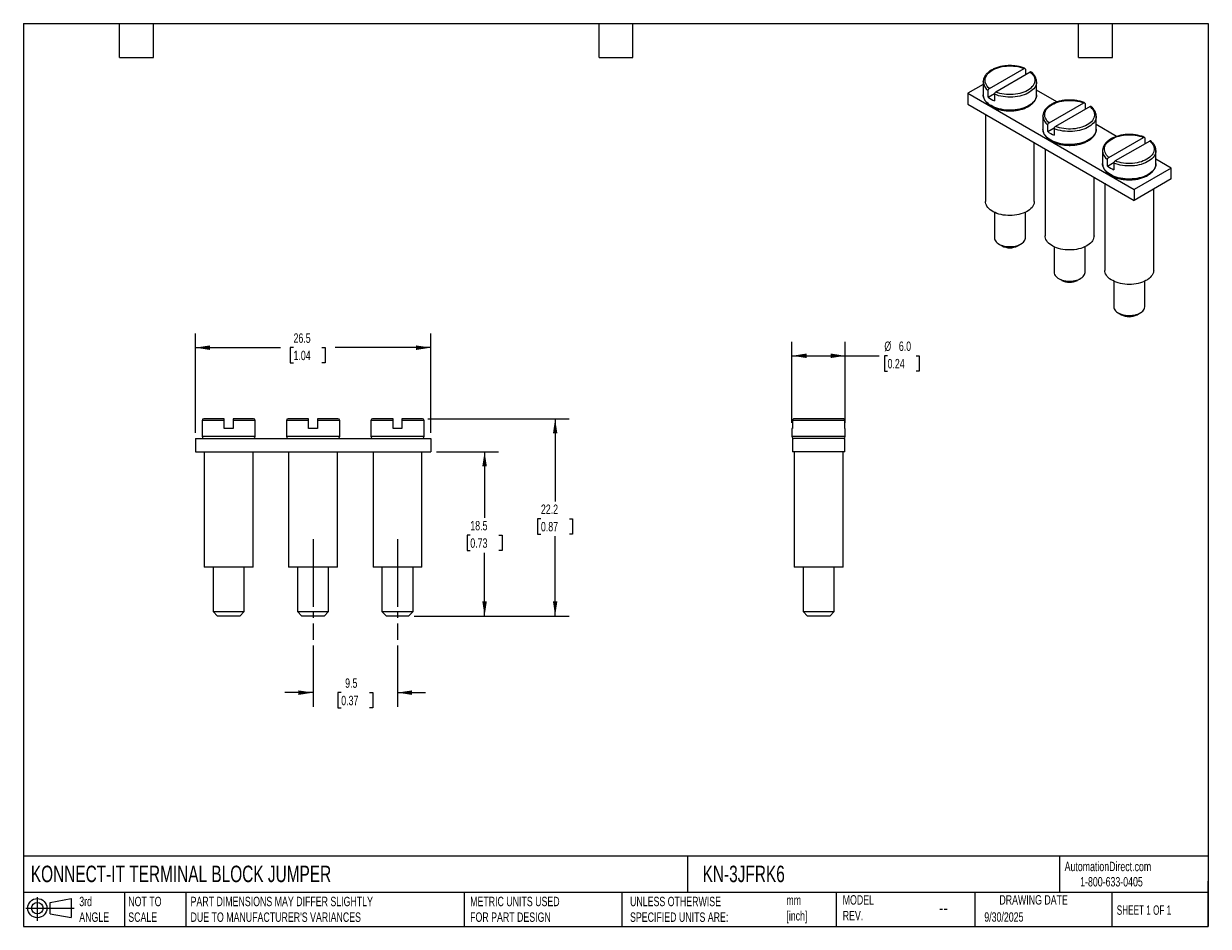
# Model space of a CAD drawing. Header units: millimetres. Extents: x 3 to 137, y 3 to 105.
import ezdxf

# ---------------------------------------------------------------- set-up
doc = ezdxf.new("R2010")
doc.units = ezdxf.units.MM
doc.header["$LTSCALE"] = 0.5
doc.linetypes.add('SLD-Center', pattern=[19.05, 15.24, -1.27, 1.27, -1.27])
doc.linetypes.add('SLD-Solid', pattern=[0])
doc.layers.add('CENTER', color=40, linetype='SLD-Center')
doc.layers.add('SLD-DEFPOINTS', color=7, linetype='Continuous')
doc.layers.add('DIMENSIONS', color=140, linetype='SLD-Solid', lineweight=25)
doc.layers.add('TEXT', color=140, linetype='SLD-Solid', lineweight=25)
doc.styles.add('SLDTEXTSTYLE0', font='TXT', dxfattribs={"width": 0.7})
doc.styles.add('SLDTEXTSTYLE1', font='TXT', dxfattribs={"width": 0.65})
doc.dimstyles.new('SLDDIMSTYLE0', dxfattribs={"dimtxt": 1.079004, "dimasz": 1.651, "dimexe": 0, "dimexo": 0.0625, "dimgap": 0.269751, "dimtad": 0, "dimtih": 1, "dimtoh": 1, "dimdec": 1, "dimrnd": 1e-09, "dimzin": 12, "dimdsep": 46, "dimtxsty": 'SLDTEXTSTYLE0', "dimsah": 1, "dimcen": 0.09, "dimadec": 0, "dimazin": 3, "dimtfac": 1, "dimtdec": 1, "dimtofl": 0, "dimtmove": 0, "dimatfit": 3, "dimfxl": 0, "dimfrac": 2, "dimtolj": 1, "dimtzin": 12, "dimarcsym": 0})
doc.dimstyles.new('SLDDIMSTYLE1', dxfattribs={"dimtxt": 1.079004, "dimasz": 1.651, "dimexe": 0, "dimexo": 0.0625, "dimgap": 0.269751, "dimtad": 0, "dimtih": 1, "dimtoh": 1, "dimdec": 1, "dimrnd": 1e-09, "dimzin": 12, "dimdsep": 46, "dimtxsty": 'SLDTEXTSTYLE0', "dimsah": 1, "dimcen": 0.09, "dimadec": 0, "dimazin": 3, "dimtfac": 1, "dimtdec": 1, "dimtmove": 0, "dimatfit": 0, "dimfxl": 0, "dimfrac": 2, "dimtolj": 1, "dimtzin": 12, "dimarcsym": 0})
doc.dimstyles.new('SLDDIMSTYLE2', dxfattribs={"dimtxt": 1.079004, "dimasz": 1.651, "dimexe": 0, "dimexo": 0.0625, "dimgap": 0.269751, "dimtad": 0, "dimtih": 1, "dimtoh": 1, "dimdec": 1, "dimrnd": 1e-09, "dimzin": 4, "dimdsep": 46, "dimtxsty": 'SLDTEXTSTYLE0', "dimsah": 1, "dimcen": 0.09, "dimadec": 0, "dimazin": 1, "dimtfac": 1, "dimtdec": 1, "dimtofl": 0, "dimtmove": 0, "dimatfit": 3, "dimfxl": 0, "dimfrac": 2, "dimtolj": 1, "dimtzin": 12, "dimarcsym": 0})

# ---------------------------------------------------------------- blocks, each defined once
blk = doc.blocks.new('Block11')
at = {"color": 7, "linetype": 'SLD-Solid', "lineweight": 18}
for p, q in [((0, 1.44), (5.44, 1.44)), ((1.29, 2.66), (1.29, 0)), ((2.74, 2.08), (5.09, 2.52)), ((2.74, 0.8), (2.74, 2.08)), ((5.09, 2.52), (5.09, 0.37)), ((2.74, 0.8), (5.09, 0.37))]:
    blk.add_line(p, q, dxfattribs=at)
for radius in [1.08, 0.643]:
    blk.add_circle((1.29, 1.44), radius, dxfattribs=at)
blk = doc.blocks.new('Block12')
at = {"layer": 'SLD-DEFPOINTS'}
blk.add_blockref('Block11', (0, 0), dxfattribs=at)
blk = doc.blocks.new('_D')
at = {"layer": 'DIMENSIONS'}
for p, q in [((49.63, 56.6), (56.64, 56.6)), ((55.06, 56.6), (55.06, 49.15)), ((53.45, 47.19), (53.09, 47.19)), ((53.09, 47.19), (53.09, 45.48)), ((56.66, 47.19), (57.02, 47.19)), ((57.02, 47.19), (57.02, 45.48)), ((53.09, 45.48), (53.45, 45.48)), ((57.02, 45.48), (56.66, 45.48)), ((55.06, 38.1), (55.06, 45.23)), ((47.13, 38.1), (56.64, 38.1))]:
    blk.add_line(p, q, dxfattribs=at)
for points in [[(55.06, 56.6), (54.8, 54.95), (55.31, 54.95)], [(55.06, 38.1), (55.31, 39.75), (54.8, 39.75)]]:
    blk.add_solid(points, dxfattribs=at)
at = {"layer": 'DIMENSIONS', "char_height": 1.058, "attachment_point": 1, "style": 'SLDTEXTSTYLE0'}
for s, insert in [('18.5', (53.45, 48.8)), ('0.73', (53.45, 46.84))]:
    blk.add_mtext(s, dxfattribs=dict(at, insert=insert))
blk = doc.blocks.new('_D_1')
at = {"layer": 'DIMENSIONS'}
for p, q in [((48.68, 60.3), (64.59, 60.3)), ((63, 60.3), (63, 51)), ((61.4, 49.04), (61.03, 49.04)), ((61.03, 49.04), (61.03, 47.33)), ((64.6, 49.04), (64.97, 49.04)), ((64.97, 49.04), (64.97, 47.33)), ((61.03, 47.33), (61.4, 47.33)), ((63, 38.1), (63, 47.09)), ((64.97, 47.33), (64.6, 47.33)), ((47.13, 38.1), (64.59, 38.1))]:
    blk.add_line(p, q, dxfattribs=at)
for points in [[(63, 60.3), (62.75, 58.65), (63.25, 58.65)], [(63, 38.1), (63.25, 39.75), (62.75, 39.75)]]:
    blk.add_solid(points, dxfattribs=at)
at = {"layer": 'DIMENSIONS', "char_height": 1.058, "attachment_point": 1, "style": 'SLDTEXTSTYLE0'}
for s, insert in [('22.2', (61.4, 50.65)), ('0.87', (61.4, 48.69))]:
    blk.add_mtext(s, dxfattribs=dict(at, insert=insert))
blk = doc.blocks.new('_D_2')
at = {"layer": 'DIMENSIONS'}
for p, q in [((22.5, 58.73), (22.5, 69.9)), ((49, 58.73), (49, 69.9)), ((22.5, 68.31), (32.09, 68.31)), ((33.55, 68.31), (33.19, 68.31)), ((33.19, 68.31), (33.19, 66.59)), ((36.75, 68.31), (37.12, 68.31)), ((37.12, 68.31), (37.12, 66.59)), ((49, 68.31), (38.22, 68.31)), ((33.19, 66.59), (33.55, 66.59)), ((37.12, 66.59), (36.75, 66.59))]:
    blk.add_line(p, q, dxfattribs=at)
for points in [[(22.5, 68.31), (24.15, 68.05), (24.15, 68.56)], [(49, 68.31), (47.35, 68.56), (47.35, 68.05)]]:
    blk.add_solid(points, dxfattribs=at)
at = {"layer": 'DIMENSIONS', "char_height": 1.058, "attachment_point": 1, "style": 'SLDTEXTSTYLE0'}
for s, insert in [('26.5', (33.55, 69.91)), ('1.04', (33.55, 67.96))]:
    blk.add_mtext(s, dxfattribs=dict(at, insert=insert))
blk = doc.blocks.new('_D_3')
at = {"layer": 'DIMENSIONS'}
for p, q in [((35.75, 34.79), (35.75, 27.89)), ((45.25, 34.79), (45.25, 27.89)), ((35.75, 29.48), (32.57, 29.48)), ((38.92, 29.48), (38.55, 29.48)), ((38.55, 29.48), (38.55, 27.76)), ((42.12, 29.48), (42.48, 29.48)), ((42.48, 29.48), (42.48, 27.76)), ((45.25, 29.48), (48.42, 29.48)), ((38.55, 27.76), (38.92, 27.76)), ((42.48, 27.76), (42.12, 27.76))]:
    blk.add_line(p, q, dxfattribs=at)
for points in [[(35.75, 29.48), (34.1, 29.73), (34.1, 29.22)], [(45.25, 29.48), (46.9, 29.22), (46.9, 29.73)]]:
    blk.add_solid(points, dxfattribs=at)
at = {"layer": 'DIMENSIONS', "char_height": 1.058, "attachment_point": 1, "style": 'SLDTEXTSTYLE0'}
for s, insert in [('9.5', (39.36, 31.08)), ('0.37', (38.92, 29.12))]:
    blk.add_mtext(s, dxfattribs=dict(at, insert=insert))
blk = doc.blocks.new('_D_4')
at = {"layer": 'DIMENSIONS'}
for p, q in [((89.66, 59.83), (89.66, 68.98)), ((95.66, 59.83), (95.66, 68.98)), ((89.66, 67.39), (95.66, 67.39)), ((95.66, 67.39), (99.46, 67.39)), ((100.42, 67.39), (100.06, 67.39)), ((100.06, 67.39), (100.06, 65.68)), ((103.63, 67.39), (103.99, 67.39)), ((103.99, 67.39), (103.99, 65.68)), ((100.06, 65.68), (100.42, 65.68)), ((103.99, 65.68), (103.63, 65.68))]:
    blk.add_line(p, q, dxfattribs=at)
for points in [[(89.66, 67.39), (91.31, 67.14), (91.31, 67.65)], [(95.66, 67.39), (94.01, 67.65), (94.01, 67.14)]]:
    blk.add_solid(points, dxfattribs=at)
at = {"layer": 'DIMENSIONS', "char_height": 1.058, "attachment_point": 1, "style": 'SLDTEXTSTYLE0'}
for s, insert in [('%%c', (100.06, 69)), ('6.0', (101.69, 69)), ('0.24', (100.42, 67.04))]:
    blk.add_mtext(s, dxfattribs=dict(at, insert=insert))

msp = doc.modelspace()

# ---------------------------------------------------------------- linework, layer by layer
for p, q in [((111.89, 97.49), (115.79, 99.74)), ((116.49, 99.33), (112.6, 97.08)), ((115.93, 99.66), (115.93, 99)), ((111.19, 97.94), (109.45, 96.94)), ((111.19, 98.24), (111.19, 98.27)), ((111.19, 98.24), (111.19, 96.77)), ((117.19, 96.77), (117.19, 98.24)), ((117.19, 98.24), (117.19, 98.22)), ((109.45, 96.94), (128.19, 86.12)), ((109.45, 96.94), (109.45, 95.71)), ((111.75, 96.51), (111.75, 97.24)), ((111.75, 96.51), (112.47, 96.92)), ((112.45, 96.83), (112.45, 96.1)), ((119.48, 95.97), (117.19, 97.29)), ((109.45, 95.71), (128.19, 84.89)), ((118.61, 93.61), (122.5, 95.86)), ((123.21, 95.45), (119.32, 93.2)), ((122.65, 95.78), (122.65, 95.12)), ((111.44, 94.56), (111.44, 84.77)), ((117.91, 94.37), (117.91, 94.39)), ((117.91, 94.37), (117.91, 92.9)), ((118.46, 92.63), (118.46, 93.36)), ((123.91, 92.9), (123.91, 94.37)), ((123.91, 94.37), (123.91, 94.34)), ((126.2, 92.09), (123.91, 93.41)), ((118.46, 92.63), (119.19, 93.05)), ((119.17, 92.95), (119.17, 92.22)), ((116.94, 84.77), (116.94, 91.39)), ((118.16, 90.69), (118.16, 80.89)), ((125.33, 89.73), (129.22, 91.98)), ((129.93, 91.57), (126.03, 89.32)), ((129.37, 91.9), (129.37, 91.25)), ((124.63, 90.49), (124.63, 90.51)), ((124.63, 90.49), (124.63, 89.02)), ((125.18, 88.75), (125.18, 89.48)), ((130.63, 89.02), (130.63, 90.49)), ((130.63, 90.49), (130.63, 90.46)), ((132.36, 88.53), (130.63, 89.53)), ((125.18, 88.75), (125.91, 89.17)), ((125.89, 89.08), (125.89, 88.34)), ((132.36, 88.53), (128.19, 86.12)), ((132.36, 87.3), (132.36, 88.53)), ((123.66, 80.89), (123.66, 87.51)), ((124.88, 86.81), (124.88, 77.01)), ((132.36, 87.3), (128.19, 84.89)), ((128.19, 86.12), (128.19, 84.89)), ((130.38, 77.01), (130.38, 86.16)), ((112.44, 83.55), (112.44, 80.69)), ((115.94, 80.69), (115.94, 83.55)), ((112.95, 79.97), (113.31, 79.77)), ((115.08, 79.77), (115.43, 79.97)), ((119.16, 79.67), (119.16, 76.81)), ((122.66, 76.81), (122.66, 79.67)), ((119.67, 76.1), (120.03, 75.89)), ((121.79, 75.89), (122.15, 76.1)), ((125.88, 75.79), (125.88, 72.93)), ((129.38, 72.93), (129.38, 75.79)), ((126.39, 72.22), (126.74, 72.01)), ((128.51, 72.01), (128.86, 72.22)), ((23.25, 60.1), (23.25, 58.3)), ((25.75, 60.1), (23.25, 60.1)), ((25.75, 60.3), (23.45, 60.3)), ((25.75, 59.2), (25.75, 60.1)), ((29.05, 60.3), (26.75, 60.3)), ((26.75, 60.1), (26.75, 59.2)), ((29.25, 60.1), (26.75, 60.1)), ((29.25, 58.3), (29.25, 60.1)), ((32.75, 60.1), (32.75, 58.3)), ((35.25, 60.1), (32.75, 60.1)), ((35.25, 60.3), (32.95, 60.3)), ((35.25, 59.2), (35.25, 60.1)), ((38.55, 60.3), (36.25, 60.3)), ((36.25, 60.1), (36.25, 59.2)), ((38.75, 60.1), (36.25, 60.1)), ((38.75, 58.3), (38.75, 60.1)), ((42.25, 60.1), (42.25, 58.3)), ((44.75, 60.1), (42.25, 60.1)), ((44.75, 60.3), (42.45, 60.3)), ((44.75, 59.2), (44.75, 60.1)), ((48.05, 60.3), (45.75, 60.3)), ((45.75, 60.1), (45.75, 59.2)), ((48.25, 60.1), (45.75, 60.1)), ((48.25, 58.3), (48.25, 60.1)), ((89.7, 60.1), (89.7, 59.2)), ((95.62, 60.1), (89.7, 60.1)), ((95.41, 60.3), (89.9, 60.3)), ((95.62, 59.2), (95.62, 60.1)), ((26.75, 59.2), (25.75, 59.2)), ((36.25, 59.2), (35.25, 59.2)), ((45.75, 59.2), (44.75, 59.2)), ((89.66, 59.2), (89.66, 58.3)), ((89.7, 59.2), (89.66, 59.2)), ((95.66, 59.2), (95.62, 59.2)), ((95.66, 58.3), (95.66, 59.2)), ((22.5, 58.1), (22.5, 56.6)), ((22.5, 58.1), (49, 58.1)), ((29.25, 58.3), (23.25, 58.3)), ((38.75, 58.3), (32.75, 58.3)), ((48.25, 58.3), (42.25, 58.3)), ((49, 58.1), (49, 56.6)), ((95.66, 58.3), (89.66, 58.3)), ((89.71, 58.1), (89.71, 56.6)), ((95.61, 58.1), (89.71, 58.1)), ((95.61, 56.6), (95.61, 58.1)), ((22.5, 56.6), (49, 56.6)), ((23.5, 56.6), (23.5, 43.6)), ((29, 43.6), (29, 56.6)), ((33, 56.6), (33, 43.6)), ((38.5, 43.6), (38.5, 56.6)), ((42.5, 56.6), (42.5, 43.6)), ((48, 43.6), (48, 56.6)), ((95.61, 56.6), (89.71, 56.6)), ((89.91, 56.6), (89.91, 43.6)), ((95.41, 43.6), (95.41, 56.6)), ((23.56, 43.6), (23.5, 43.6)), ((29, 43.6), (23.56, 43.6)), ((24.5, 43.6), (24.5, 38.6)), ((28, 38.6), (28, 43.6)), ((33.06, 43.6), (33, 43.6)), ((38.5, 43.6), (33.06, 43.6)), ((34, 43.6), (34, 38.6)), ((37.5, 38.6), (37.5, 43.6)), ((42.56, 43.6), (42.5, 43.6)), ((48, 43.6), (42.56, 43.6)), ((43.5, 43.6), (43.5, 38.6)), ((47, 38.6), (47, 43.6)), ((95.41, 43.6), (89.91, 43.6)), ((90.91, 43.6), (90.91, 38.6)), ((94.41, 38.6), (94.41, 43.6)), ((24.5, 38.6), (25, 38.1)), ((24.5, 38.6), (28, 38.6)), ((27.5, 38.1), (25, 38.1)), ((27.5, 38.1), (28, 38.6)), ((34, 38.6), (34.5, 38.1)), ((34, 38.6), (37.5, 38.6)), ((37, 38.1), (34.5, 38.1)), ((37, 38.1), (37.5, 38.6)), ((43.5, 38.6), (44, 38.1)), ((43.5, 38.6), (47, 38.6)), ((46.5, 38.1), (44, 38.1)), ((46.5, 38.1), (47, 38.6)), ((90.91, 38.6), (91.41, 38.1)), ((90.91, 38.6), (94.41, 38.6)), ((93.91, 38.1), (91.41, 38.1)), ((93.91, 38.1), (94.41, 38.6))]:
    msp.add_line(p, q)
at = {"flags": 128}
for points in [[(111.89, 97.49), (111.75, 97.61), (111.64, 97.75), (111.54, 97.89), (111.47, 98.03), (111.42, 98.18), (111.4, 98.33), (111.39, 98.48), (111.42, 98.63), (111.47, 98.77), (111.54, 98.92), (111.63, 99.06), (111.74, 99.19), (111.88, 99.32), (112.04, 99.44), (112.21, 99.55), (112.4, 99.65), (112.61, 99.74), (112.83, 99.82), (113.06, 99.89), (113.31, 99.94), (113.56, 99.98), (113.81, 100.01), (114.07, 100.02), (114.33, 100.02), (114.59, 100.01), (114.84, 99.98), (115.09, 99.94), (115.33, 99.88), (115.57, 99.82), (115.79, 99.74)], [(116.49, 99.33), (116.63, 99.2), (116.75, 99.07), (116.84, 98.93), (116.92, 98.78), (116.96, 98.64), (116.99, 98.49), (116.99, 98.34), (116.97, 98.19), (116.92, 98.04), (116.85, 97.9), (116.76, 97.76), (116.64, 97.62), (116.5, 97.49), (116.35, 97.37), (116.17, 97.26), (115.98, 97.16), (115.77, 97.07), (115.55, 96.99), (115.32, 96.93), (115.08, 96.87), (114.83, 96.83), (114.57, 96.81), (114.31, 96.79), (114.05, 96.79), (113.8, 96.81), (113.54, 96.83), (113.29, 96.88), (113.05, 96.93), (112.82, 97), (112.6, 97.08)], [(117.19, 98.22), (117.19, 98.22), (117.18, 98.06), (117.13, 97.9), (117.07, 97.75), (116.98, 97.6), (116.87, 97.46), (116.74, 97.32), (116.58, 97.2), (116.41, 97.08), (116.22, 96.96), (116.01, 96.86), (115.78, 96.78), (115.55, 96.7), (115.3, 96.63), (115.04, 96.58), (114.78, 96.55), (114.51, 96.52), (114.24, 96.51), (113.97, 96.52), (113.7, 96.54), (113.43, 96.57), (113.17, 96.61), (112.92, 96.67), (112.68, 96.75), (112.45, 96.83)], [(117.19, 96.77), (117.19, 96.73), (117.17, 96.58), (117.13, 96.43), (117.07, 96.28), (116.98, 96.13), (116.87, 95.99), (116.73, 95.85), (116.58, 95.72), (116.41, 95.61), (116.22, 95.5), (116.01, 95.4), (115.79, 95.31), (115.55, 95.23), (115.31, 95.17), (115.05, 95.12), (114.79, 95.08), (114.53, 95.05), (114.26, 95.04), (113.99, 95.05), (113.72, 95.06), (113.46, 95.09), (113.2, 95.14), (112.95, 95.2), (112.71, 95.27), (112.48, 95.35), (112.27, 95.44), (112.07, 95.55), (111.89, 95.66), (111.73, 95.79), (111.58, 95.92), (111.46, 96.06), (111.36, 96.2), (111.28, 96.35), (111.23, 96.5), (111.2, 96.66), (111.19, 96.77)], [(118.61, 93.61), (118.47, 93.74), (118.35, 93.87), (118.26, 94.01), (118.19, 94.15), (118.14, 94.3), (118.11, 94.45), (118.11, 94.6), (118.14, 94.75), (118.18, 94.9), (118.25, 95.04), (118.35, 95.18), (118.46, 95.31), (118.6, 95.44), (118.75, 95.56), (118.93, 95.67), (119.12, 95.77), (119.33, 95.86), (119.55, 95.94), (119.78, 96.01), (120.02, 96.06), (120.27, 96.1), (120.53, 96.13), (120.79, 96.14), (121.05, 96.14), (121.31, 96.13), (121.56, 96.1), (121.81, 96.06), (122.05, 96), (122.28, 95.94), (122.5, 95.86)], [(123.21, 95.45), (123.35, 95.32), (123.47, 95.19), (123.56, 95.05), (123.63, 94.91), (123.68, 94.76), (123.71, 94.61), (123.71, 94.46), (123.68, 94.31), (123.64, 94.16), (123.57, 94.02), (123.47, 93.88), (123.36, 93.74), (123.22, 93.62), (123.06, 93.5), (122.89, 93.39), (122.7, 93.28), (122.49, 93.19), (122.27, 93.12), (122.04, 93.05), (121.79, 93), (121.55, 92.95), (121.29, 92.93), (121.03, 92.91), (120.77, 92.91), (120.51, 92.93), (120.26, 92.96), (120.01, 93), (119.77, 93.05), (119.54, 93.12), (119.32, 93.2)], [(123.91, 94.34), (123.91, 94.34), (123.89, 94.18), (123.85, 94.03), (123.79, 93.87), (123.7, 93.73), (123.59, 93.58), (123.45, 93.45), (123.3, 93.32), (123.12, 93.2), (122.93, 93.09), (122.72, 92.99), (122.5, 92.9), (122.26, 92.82), (122.02, 92.76), (121.76, 92.7), (121.5, 92.67), (121.23, 92.64), (120.96, 92.63), (120.69, 92.64), (120.42, 92.66), (120.15, 92.69), (119.89, 92.74), (119.64, 92.8), (119.4, 92.87), (119.17, 92.95)], [(123.91, 92.9), (123.91, 92.86), (123.89, 92.7), (123.85, 92.55), (123.78, 92.4), (123.69, 92.25), (123.58, 92.11), (123.45, 91.97), (123.3, 91.85), (123.12, 91.73), (122.93, 91.62), (122.73, 91.52), (122.51, 91.43), (122.27, 91.35), (122.03, 91.29), (121.77, 91.24), (121.51, 91.2), (121.25, 91.17), (120.98, 91.16), (120.71, 91.17), (120.44, 91.19), (120.18, 91.22), (119.92, 91.26), (119.67, 91.32), (119.43, 91.39), (119.2, 91.47), (118.99, 91.57), (118.79, 91.67), (118.61, 91.79), (118.44, 91.91), (118.3, 92.04), (118.18, 92.18), (118.08, 92.32), (118, 92.47), (117.95, 92.62), (117.92, 92.78), (117.91, 92.9)], [(125.33, 89.73), (125.19, 89.86), (125.07, 89.99), (124.98, 90.13), (124.9, 90.27), (124.86, 90.42), (124.83, 90.57), (124.83, 90.72), (124.85, 90.87), (124.9, 91.02), (124.97, 91.16), (125.06, 91.3), (125.18, 91.44), (125.32, 91.56), (125.47, 91.68), (125.65, 91.79), (125.84, 91.89), (126.05, 91.99), (126.27, 92.06), (126.5, 92.13), (126.74, 92.18), (126.99, 92.23), (127.25, 92.25), (127.51, 92.27), (127.77, 92.27), (128.02, 92.25), (128.28, 92.22), (128.53, 92.18), (128.77, 92.13), (129, 92.06), (129.22, 91.98)], [(129.93, 91.57), (130.07, 91.44), (130.18, 91.31), (130.28, 91.17), (130.35, 91.03), (130.4, 90.88), (130.42, 90.73), (130.42, 90.58), (130.4, 90.43), (130.35, 90.28), (130.28, 90.14), (130.19, 90), (130.07, 89.87), (129.94, 89.74), (129.78, 89.62), (129.61, 89.51), (129.42, 89.41), (129.21, 89.32), (128.99, 89.24), (128.75, 89.17), (128.51, 89.12), (128.26, 89.08), (128.01, 89.05), (127.75, 89.04), (127.49, 89.04), (127.23, 89.05), (126.98, 89.08), (126.73, 89.12), (126.48, 89.18), (126.25, 89.24), (126.03, 89.32)], [(130.63, 90.46), (130.63, 90.46), (130.61, 90.3), (130.57, 90.15), (130.5, 90), (130.42, 89.85), (130.3, 89.71), (130.17, 89.57), (130.02, 89.44), (129.84, 89.32), (129.65, 89.21), (129.44, 89.11), (129.22, 89.02), (128.98, 88.94), (128.73, 88.88), (128.48, 88.83), (128.21, 88.79), (127.95, 88.77), (127.67, 88.76), (127.4, 88.76), (127.13, 88.78), (126.87, 88.81), (126.61, 88.86), (126.36, 88.92), (126.12, 88.99), (125.89, 89.08)], [(130.63, 89.02), (130.63, 88.98), (130.61, 88.82), (130.57, 88.67), (130.5, 88.52), (130.41, 88.37), (130.3, 88.23), (130.17, 88.1), (130.01, 87.97), (129.84, 87.85), (129.65, 87.74), (129.44, 87.64), (129.22, 87.55), (128.99, 87.47), (128.74, 87.41), (128.49, 87.36), (128.23, 87.32), (127.96, 87.3), (127.69, 87.29), (127.43, 87.29), (127.16, 87.31), (126.89, 87.34), (126.64, 87.38), (126.39, 87.44), (126.15, 87.51), (125.92, 87.59), (125.7, 87.69), (125.51, 87.79), (125.32, 87.91), (125.16, 88.03), (125.02, 88.16), (124.9, 88.3), (124.8, 88.45), (124.72, 88.59), (124.66, 88.75), (124.63, 88.9), (124.63, 89.02)], [(116.94, 84.77), (116.94, 84.66), (116.91, 84.52), (116.85, 84.37), (116.78, 84.23), (116.68, 84.09), (116.56, 83.96), (116.41, 83.84), (116.25, 83.72), (116.07, 83.61), (115.88, 83.52), (115.67, 83.43), (115.44, 83.36), (115.21, 83.3), (114.96, 83.25), (114.71, 83.21), (114.46, 83.19), (114.2, 83.18), (113.94, 83.19), (113.69, 83.21), (113.44, 83.24), (113.19, 83.29), (112.96, 83.35), (112.73, 83.42), (112.52, 83.51), (112.32, 83.61), (112.14, 83.71), (111.98, 83.83), (111.84, 83.95), (111.71, 84.08), (111.61, 84.22), (111.54, 84.36), (111.48, 84.51), (111.45, 84.65), (111.44, 84.77)], [(112.44, 80.69), (112.44, 80.67), (112.46, 80.55), (112.5, 80.44), (112.56, 80.32), (112.65, 80.21), (112.76, 80.11), (112.88, 80.02), (113.03, 79.93), (113.19, 79.86), (113.37, 79.8), (113.56, 79.75), (113.76, 79.71), (113.96, 79.69), (114.17, 79.68), (114.37, 79.68), (114.58, 79.7), (114.78, 79.74), (114.97, 79.78), (115.15, 79.84), (115.31, 79.91), (115.47, 80), (115.6, 80.09), (115.71, 80.19), (115.8, 80.29), (115.87, 80.41), (115.92, 80.52), (115.94, 80.64), (115.94, 80.69)], [(123.66, 80.89), (123.65, 80.79), (123.62, 80.64), (123.57, 80.49), (123.49, 80.35), (123.4, 80.21), (123.27, 80.08), (123.13, 79.96), (122.97, 79.84), (122.79, 79.73), (122.6, 79.64), (122.38, 79.55), (122.16, 79.48), (121.93, 79.42), (121.68, 79.37), (121.43, 79.33), (121.18, 79.31), (120.92, 79.31), (120.66, 79.31), (120.41, 79.33), (120.15, 79.37), (119.91, 79.41), (119.68, 79.47), (119.45, 79.55), (119.24, 79.63), (119.04, 79.73), (118.86, 79.83), (118.7, 79.95), (118.55, 80.07), (118.43, 80.2), (118.33, 80.34), (118.25, 80.48), (118.2, 80.63), (118.17, 80.78), (118.16, 80.89)], [(119.16, 76.81), (119.16, 76.79), (119.18, 76.68), (119.21, 76.56), (119.28, 76.44), (119.36, 76.34), (119.47, 76.23), (119.6, 76.14), (119.75, 76.05), (119.91, 75.98), (120.09, 75.92), (120.28, 75.87), (120.47, 75.83), (120.68, 75.81), (120.88, 75.8), (121.09, 75.81), (121.3, 75.82), (121.49, 75.86), (121.69, 75.9), (121.87, 75.96), (122.03, 76.03), (122.18, 76.12), (122.32, 76.21), (122.43, 76.31), (122.52, 76.42), (122.59, 76.53), (122.64, 76.65), (122.66, 76.77), (122.66, 76.81)], [(130.38, 77.01), (130.37, 76.91), (130.34, 76.76), (130.29, 76.61), (130.21, 76.47), (130.11, 76.34), (129.99, 76.2), (129.85, 76.08), (129.69, 75.96), (129.51, 75.86), (129.31, 75.76), (129.1, 75.67), (128.88, 75.6), (128.64, 75.54), (128.4, 75.49), (128.15, 75.46), (127.89, 75.43), (127.64, 75.43), (127.38, 75.43), (127.12, 75.45), (126.87, 75.49), (126.63, 75.54), (126.39, 75.6), (126.17, 75.67), (125.96, 75.75), (125.76, 75.85), (125.58, 75.96), (125.42, 76.07), (125.27, 76.2), (125.15, 76.33), (125.05, 76.46), (124.97, 76.6), (124.92, 76.75), (124.88, 76.9), (124.88, 77.01)], [(125.88, 72.93), (125.88, 72.92), (125.89, 72.8), (125.93, 72.68), (126, 72.57), (126.08, 72.46), (126.19, 72.36), (126.32, 72.26), (126.47, 72.18), (126.63, 72.1), (126.81, 72.04), (126.99, 71.99), (127.19, 71.95), (127.39, 71.93), (127.6, 71.92), (127.81, 71.93), (128.01, 71.95), (128.21, 71.98), (128.4, 72.03), (128.58, 72.09), (128.75, 72.16), (128.9, 72.24), (129.03, 72.33), (129.15, 72.43), (129.24, 72.54), (129.31, 72.65), (129.35, 72.77), (129.38, 72.89), (129.38, 72.93)]]:
    msp.add_lwpolyline(points, dxfattribs=at)
for centre, radius, start, end in [((112.49, 98.31), 1.3, 182.7254, 235.1533), ((113.49, 98.72), 2.82, 231.675, 248.3303), ((119.21, 94.43), 1.3, 182.7254, 235.1533), ((120.21, 94.84), 2.82, 231.675, 248.3303), ((125.92, 90.55), 1.3, 182.7254, 235.1533), ((126.93, 90.96), 2.82, 231.675, 248.3303), ((114.19, 81.47), 1.92, 242.5338, 297.4662), ((120.91, 77.59), 1.92, 242.5338, 297.4662), ((127.63, 73.71), 1.92, 242.5338, 297.4662), ((23.45, 60.1), 0.2, 90, 180), ((29.05, 60.1), 0.2, 0, 90), ((32.95, 60.1), 0.2, 90, 180), ((38.55, 60.1), 0.2, 0, 90), ((42.45, 60.1), 0.2, 90, 180), ((48.05, 60.1), 0.2, 0, 90), ((23.45, 58.3), 0.2, 180, 270), ((29.05, 58.3), 0.2, 270, 0), ((32.95, 58.3), 0.2, 180, 270), ((38.55, 58.3), 0.2, 270, 0), ((42.45, 58.3), 0.2, 180, 270), ((48.05, 58.3), 0.2, 270, 0), ((89.86, 58.3), 0.2, 180, 270), ((95.46, 58.3), 0.2, 270, 0)]:
    msp.add_arc(centre, radius, start, end)
for points, knots in [([(115.88, 99.75), (115.86, 99.76), (115.77, 99.8), (115.6, 99.85), (115.37, 99.92), (115.13, 99.97), (114.88, 100.01), (114.63, 100.04), (114.38, 100.06), (114.13, 100.06), (113.87, 100.05), (113.62, 100.03), (113.37, 99.99), (113.13, 99.95), (112.89, 99.89), (112.67, 99.82), (112.45, 99.73), (112.25, 99.64), (112.06, 99.53), (111.89, 99.42), (111.73, 99.29), (111.59, 99.16), (111.47, 99.02), (111.37, 98.87), (111.29, 98.72), (111.23, 98.56), (111.2, 98.41), (111.2, 98.32), (111.19, 98.27)], [0, 0, 0, 0, 0.0116176, 0.0516753, 0.0916861, 0.1316499, 0.1715729, 0.211464, 0.2513339, 0.2911936, 0.3310549, 0.3709266, 0.4108199, 0.4507467, 0.4907188, 0.5307472, 0.5708411, 0.611006, 0.6512406, 0.691532, 0.7318418, 0.7720925, 0.8121816, 0.8519785, 0.8913505, 0.930206, 0.9685385, 1, 1, 1, 1]), ([(115.79, 99.74), (115.82, 99.76), (115.86, 99.76), (115.91, 99.73), (115.93, 99.7), (115.93, 99.66)], [0, 0, 0, 0, 0.5, 0.5, 1, 1, 1, 1]), ([(116.6, 99.33), (116.59, 99.34), (116.57, 99.35), (116.53, 99.35), (116.51, 99.33), (116.49, 99.33)], [0, 0, 0, 0, 0.350301, 0.731193, 1, 1, 1, 1]), ([(117.19, 98.24), (117.19, 98.29), (117.19, 98.4), (117.15, 98.55), (117.1, 98.7), (117.03, 98.85), (116.93, 99), (116.82, 99.13), (116.71, 99.25), (116.63, 99.31), (116.6, 99.33)], [0, 0, 0, 0, 0.128736, 0.259085, 0.389949, 0.522, 0.655638, 0.790944, 0.927715, 1, 1, 1, 1]), ([(111.75, 97.24), (111.75, 97.28), (111.76, 97.34), (111.82, 97.43), (111.85, 97.46), (111.89, 97.49)], [0, 0, 0, 0, 0.5, 0.5, 1, 1, 1, 1]), ([(111.19, 96.77), (111.19, 96.76), (111.19, 96.69), (111.21, 96.58), (111.24, 96.42), (111.3, 96.27), (111.38, 96.13), (111.48, 95.98), (111.6, 95.85), (111.74, 95.72), (111.9, 95.59), (112.07, 95.48), (112.26, 95.38), (112.46, 95.28), (112.68, 95.2), (112.91, 95.13), (113.14, 95.07), (113.38, 95.02), (113.63, 94.99), (113.88, 94.96), (114.14, 94.96), (114.39, 94.96), (114.65, 94.98), (114.9, 95), (115.14, 95.05), (115.38, 95.1), (115.61, 95.17), (115.83, 95.24), (116.04, 95.33), (116.24, 95.43), (116.42, 95.54), (116.58, 95.66), (116.73, 95.79), (116.86, 95.93), (116.97, 96.08), (117.06, 96.23), (117.13, 96.38), (117.17, 96.54), (117.19, 96.67), (117.19, 96.76), (117.19, 96.79)], [0, 0, 0, 0, 0.006178, 0.03204, 0.057901, 0.083905, 0.110172, 0.136765, 0.163682, 0.190872, 0.218258, 0.24576, 0.273316, 0.300874, 0.328411, 0.355916, 0.383388, 0.410829, 0.438246, 0.465644, 0.493032, 0.520417, 0.547807, 0.575207, 0.602627, 0.630074, 0.657556, 0.68508, 0.712652, 0.740273, 0.767938, 0.795633, 0.823314, 0.85092, 0.878369, 0.905568, 0.932436, 0.958938, 0.985108, 1, 1, 1, 1]), ([(112.6, 97.08), (112.56, 97.06), (112.52, 97.02), (112.47, 96.93), (112.45, 96.88), (112.45, 96.83)], [0, 0, 0, 0, 0.5, 0.5, 1, 1, 1, 1]), ([(122.6, 95.87), (122.58, 95.88), (122.49, 95.92), (122.32, 95.98), (122.09, 96.04), (121.85, 96.09), (121.6, 96.14), (121.35, 96.16), (121.1, 96.18), (120.84, 96.18), (120.59, 96.17), (120.34, 96.15), (120.09, 96.12), (119.85, 96.07), (119.61, 96.01), (119.39, 95.94), (119.17, 95.85), (118.97, 95.76), (118.78, 95.65), (118.6, 95.54), (118.45, 95.41), (118.31, 95.28), (118.19, 95.14), (118.09, 94.99), (118.01, 94.84), (117.95, 94.69), (117.92, 94.54), (117.91, 94.44), (117.91, 94.4)], [0, 0, 0, 0, 0.0116176, 0.0516753, 0.0916861, 0.1316499, 0.1715729, 0.211464, 0.2513339, 0.2911936, 0.3310549, 0.3709266, 0.4108199, 0.4507467, 0.4907188, 0.5307472, 0.5708411, 0.611006, 0.6512406, 0.691532, 0.7318418, 0.7720925, 0.8121816, 0.8519785, 0.8913505, 0.930206, 0.9685385, 1, 1, 1, 1]), ([(122.5, 95.86), (122.54, 95.88), (122.58, 95.88), (122.63, 95.85), (122.65, 95.82), (122.65, 95.78)], [0, 0, 0, 0, 0.5, 0.5, 1, 1, 1, 1]), ([(123.32, 95.45), (123.31, 95.46), (123.29, 95.47), (123.25, 95.47), (123.22, 95.45), (123.21, 95.45)], [0, 0, 0, 0, 0.350301, 0.731193, 1, 1, 1, 1]), ([(123.91, 94.36), (123.91, 94.42), (123.9, 94.52), (123.87, 94.67), (123.82, 94.83), (123.74, 94.97), (123.65, 95.12), (123.54, 95.26), (123.43, 95.37), (123.35, 95.43), (123.32, 95.45)], [0, 0, 0, 0, 0.128736, 0.259085, 0.389949, 0.522, 0.655638, 0.790944, 0.927715, 1, 1, 1, 1]), ([(118.46, 93.36), (118.46, 93.41), (118.48, 93.46), (118.53, 93.55), (118.57, 93.59), (118.61, 93.61)], [0, 0, 0, 0, 0.5, 0.5, 1, 1, 1, 1]), ([(117.91, 92.89), (117.91, 92.88), (117.91, 92.82), (117.92, 92.7), (117.96, 92.55), (118.02, 92.39), (118.1, 92.25), (118.2, 92.11), (118.32, 91.97), (118.46, 91.84), (118.61, 91.72), (118.79, 91.6), (118.98, 91.5), (119.18, 91.4), (119.4, 91.32), (119.62, 91.25), (119.86, 91.19), (120.1, 91.14), (120.35, 91.11), (120.6, 91.09), (120.86, 91.08), (121.11, 91.08), (121.36, 91.1), (121.61, 91.13), (121.86, 91.17), (122.1, 91.22), (122.33, 91.29), (122.55, 91.37), (122.76, 91.46), (122.95, 91.56), (123.13, 91.67), (123.3, 91.79), (123.45, 91.92), (123.58, 92.05), (123.69, 92.2), (123.78, 92.35), (123.84, 92.5), (123.89, 92.66), (123.91, 92.79), (123.91, 92.88), (123.91, 92.91)], [0, 0, 0, 0, 0.006178, 0.03204, 0.057901, 0.083905, 0.110172, 0.136765, 0.163682, 0.190872, 0.218258, 0.24576, 0.273316, 0.300874, 0.328411, 0.355916, 0.383388, 0.410829, 0.438246, 0.465644, 0.493032, 0.520417, 0.547807, 0.575207, 0.602627, 0.630074, 0.657556, 0.68508, 0.712652, 0.740273, 0.767938, 0.795633, 0.823314, 0.85092, 0.878369, 0.905568, 0.932436, 0.958938, 0.985108, 1, 1, 1, 1]), ([(119.32, 93.2), (119.28, 93.18), (119.24, 93.14), (119.19, 93.05), (119.17, 93), (119.17, 92.95)], [0, 0, 0, 0, 0.5, 0.5, 1, 1, 1, 1]), ([(129.32, 91.99), (129.29, 92), (129.2, 92.04), (129.03, 92.1), (128.8, 92.16), (128.56, 92.22), (128.32, 92.26), (128.07, 92.29), (127.82, 92.3), (127.56, 92.31), (127.31, 92.3), (127.05, 92.27), (126.81, 92.24), (126.56, 92.19), (126.33, 92.13), (126.1, 92.06), (125.89, 91.98), (125.69, 91.88), (125.5, 91.78), (125.32, 91.66), (125.16, 91.54), (125.02, 91.4), (124.9, 91.26), (124.8, 91.12), (124.72, 90.96), (124.67, 90.81), (124.64, 90.66), (124.63, 90.56), (124.63, 90.52)], [0, 0, 0, 0, 0.011618, 0.051675, 0.091686, 0.13165, 0.171573, 0.211464, 0.251334, 0.291194, 0.331055, 0.370927, 0.41082, 0.450747, 0.490719, 0.530747, 0.570841, 0.611006, 0.651241, 0.691532, 0.731842, 0.772093, 0.812182, 0.851978, 0.89135, 0.930206, 0.968539, 1, 1, 1, 1]), ([(129.22, 91.98), (129.26, 92), (129.3, 92.01), (129.35, 91.98), (129.37, 91.94), (129.37, 91.9)], [0, 0, 0, 0, 0.5, 0.5, 1, 1, 1, 1]), ([(130.04, 91.58), (130.03, 91.58), (130.01, 91.59), (129.97, 91.59), (129.94, 91.58), (129.93, 91.57)], [0, 0, 0, 0, 0.350301, 0.731193, 1, 1, 1, 1]), ([(130.63, 90.49), (130.63, 90.54), (130.62, 90.64), (130.59, 90.8), (130.54, 90.95), (130.46, 91.1), (130.37, 91.24), (130.25, 91.38), (130.14, 91.49), (130.07, 91.55), (130.04, 91.58)], [0, 0, 0, 0, 0.128736, 0.259085, 0.389949, 0.522, 0.655638, 0.790944, 0.927715, 1, 1, 1, 1]), ([(125.18, 89.48), (125.18, 89.53), (125.2, 89.58), (125.25, 89.67), (125.29, 89.71), (125.33, 89.73)], [0, 0, 0, 0, 0.5, 0.5, 1, 1, 1, 1]), ([(124.63, 89.02), (124.63, 89), (124.63, 88.94), (124.64, 88.82), (124.68, 88.67), (124.74, 88.52), (124.82, 88.37), (124.92, 88.23), (125.04, 88.09), (125.17, 87.96), (125.33, 87.84), (125.51, 87.72), (125.69, 87.62), (125.9, 87.53), (126.11, 87.44), (126.34, 87.37), (126.58, 87.31), (126.82, 87.27), (127.07, 87.23), (127.32, 87.21), (127.57, 87.2), (127.83, 87.2), (128.08, 87.22), (128.33, 87.25), (128.58, 87.29), (128.81, 87.34), (129.04, 87.41), (129.27, 87.49), (129.47, 87.58), (129.67, 87.68), (129.85, 87.79), (130.02, 87.91), (130.17, 88.04), (130.3, 88.18), (130.41, 88.32), (130.5, 88.47), (130.56, 88.62), (130.61, 88.78), (130.63, 88.92), (130.63, 89), (130.62, 89.03)], [0, 0, 0, 0, 0.006178, 0.03204, 0.057901, 0.083905, 0.110172, 0.136765, 0.163682, 0.190872, 0.218258, 0.24576, 0.273316, 0.300874, 0.328411, 0.355916, 0.383388, 0.410829, 0.438246, 0.465644, 0.493032, 0.520417, 0.547807, 0.575207, 0.602627, 0.630074, 0.657556, 0.68508, 0.712652, 0.740273, 0.767938, 0.795633, 0.823314, 0.85092, 0.878369, 0.905568, 0.932436, 0.958938, 0.985108, 1, 1, 1, 1]), ([(126.03, 89.32), (126, 89.3), (125.96, 89.26), (125.9, 89.17), (125.89, 89.12), (125.89, 89.08)], [0, 0, 0, 0, 0.5, 0.5, 1, 1, 1, 1]), ([(25.75, 60.1), (25.75, 60.15), (25.75, 60.2), (25.75, 60.28), (25.75, 60.3), (25.75, 60.3)], [0, 0, 0, 0, 0.5, 0.5, 1, 1, 1, 1]), ([(26.75, 60.3), (26.75, 60.3), (26.75, 60.28), (26.75, 60.2), (26.75, 60.15), (26.75, 60.1)], [0, 0, 0, 0, 0.5, 0.5, 1, 1, 1, 1]), ([(35.25, 60.1), (35.25, 60.15), (35.25, 60.2), (35.25, 60.28), (35.25, 60.3), (35.25, 60.3)], [0, 0, 0, 0, 0.5, 0.5, 1, 1, 1, 1]), ([(36.25, 60.3), (36.25, 60.3), (36.25, 60.28), (36.25, 60.2), (36.25, 60.15), (36.25, 60.1)], [0, 0, 0, 0, 0.5, 0.5, 1, 1, 1, 1]), ([(44.75, 60.1), (44.75, 60.15), (44.75, 60.2), (44.75, 60.28), (44.75, 60.3), (44.75, 60.3)], [0, 0, 0, 0, 0.5, 0.5, 1, 1, 1, 1]), ([(45.75, 60.3), (45.75, 60.3), (45.75, 60.28), (45.75, 60.2), (45.75, 60.15), (45.75, 60.1)], [0, 0, 0, 0, 0.5, 0.5, 1, 1, 1, 1]), ([(89.9, 60.3), (89.85, 60.3), (89.8, 60.28), (89.72, 60.2), (89.7, 60.15), (89.7, 60.1)], [0, 0, 0, 0, 0.5, 0.5, 1, 1, 1, 1]), ([(95.62, 60.1), (95.62, 60.15), (95.59, 60.2), (95.52, 60.28), (95.47, 60.3), (95.41, 60.3)], [0, 0, 0, 0, 0.5, 0.5, 1, 1, 1, 1])]:
    msp.add_open_spline(points, degree=3, knots=knots)
at = {"layer": 'CENTER'}
for p, q in [((35.75, 46.77), (35.75, 35.42)), ((45.25, 46.77), (45.25, 35.42))]:
    msp.add_line(p, q, dxfattribs=at)
at = {"layer": 'TEXT'}
for p, q in [((3.17, 104.78), (136.52, 104.78)), ((3.17, 104.78), (3.17, 3.17)), ((13.97, 100.97), (13.97, 104.78)), ((17.78, 100.97), (17.78, 104.78)), ((67.94, 100.97), (67.94, 104.78)), ((71.75, 100.97), (71.75, 104.78)), ((121.92, 100.97), (121.92, 104.78)), ((125.73, 100.97), (125.73, 104.78)), ((136.52, 104.78), (136.52, 3.17)), ((13.97, 100.97), (17.78, 100.97)), ((67.94, 100.97), (71.75, 100.97)), ((121.92, 100.97), (125.73, 100.97)), ((136.52, 11.06), (3.17, 11.06)), ((77.88, 11.06), (77.88, 6.98)), ((119.79, 11.06), (119.79, 6.98)), ((136.52, 3.17), (136.52, 8.26)), ((136.52, 6.98), (3.17, 6.98)), ((14.52, 6.98), (14.52, 3.17)), ((21.42, 6.98), (21.42, 3.17)), ((52.74, 6.98), (52.74, 3.17)), ((70.5, 6.98), (70.5, 3.17)), ((94.65, 6.98), (94.65, 3.17)), ((110.23, 6.98), (110.23, 3.17)), ((125.67, 6.98), (125.67, 3.17)), ((3.17, 3.17), (136.52, 3.17))]:
    msp.add_line(p, q, dxfattribs=at)

# ---------------------------------------------------------------- block references
at = {"layer": 'SLD-DEFPOINTS'}
msp.add_blockref('Block12', (3.42, 3.78), dxfattribs=at)

# ---------------------------------------------------------------- texts
at = {"layer": 'TEXT'}
for s, insert, char_height, attachment_point, style in [('KONNECT-IT TERMINAL BLOCK JUMPER', (3.98, 10), 1.8521, 1, 'SLDTEXTSTYLE0'), ('KN-3JFRK6', (79.6, 10), 1.852, 1, 'SLDTEXTSTYLE0'), ('AutomationDirect.com', (120.35, 10.44), 1.0583, 1, 'SLDTEXTSTYLE0'), ('1-800-633-0405', (122.1, 8.72), 1.0583, 1, 'SLDTEXTSTYLE0'), ('MODEL ^JREV.', (95.37, 6.68), 1.0583, 1, 'SLDTEXTSTYLE0'), ('DRAWING DATE', (116.86, 6.68), 1.0583, 2, 'SLDTEXTSTYLE0'), ('3rd^JANGLE', (9.43, 6.5), 1.058, 1, 'SLDTEXTSTYLE0'), ('NOT TO^JSCALE', (14.95, 6.5), 1.0583, 1, 'SLDTEXTSTYLE0'), ("PART DIMENSIONS MAY DIFFER SLIGHTLY ^JDUE TO MANUFACTURER'S VARIANCES", (21.96, 6.5), 1.0583, 1, 'SLDTEXTSTYLE0'), ('METRIC UNITS USED ^JFOR PART DESIGN', (53.43, 6.5), 1.0583, 1, 'SLDTEXTSTYLE0'), ('UNLESS OTHERWISE ^JSPECIFIED UNITS ARE:', (71.43, 6.5), 1.0583, 1, 'SLDTEXTSTYLE0'), ('mm^J[inch]', (89.03, 6.65), 1.058, 1, 'SLDTEXTSTYLE0'), ('SHEET 1 OF 1', (126.22, 5.53), 1.0583, 1, 'SLDTEXTSTYLE1'), ('--', (106.21, 6.06), 1.587, 1, 'SLDTEXTSTYLE0'), ('9/30/2025', (111.31, 4.75), 1.058, 1, 'SLDTEXTSTYLE0')]:
    msp.add_mtext(s, dxfattribs=dict(at, insert=insert, char_height=char_height, attachment_point=attachment_point, style=style))

# ---------------------------------------------------------------- dimensions: what is measured, and where the dimension line sits
at = {"layer": 'DIMENSIONS'}
for base, p1, p2, dimstyle, picture, middle in [((49, 68.31), (22.5, 58.1), (49, 58.1), 'SLDDIMSTYLE0', '_D_2', (35.15, 68.31)), ((35.75, 29.48), (45.25, 35.42), (35.75, 35.42), 'SLDDIMSTYLE1', '_D_3', (40.52, 29.48))]:
    dim = msp.add_linear_dim(base=base, p1=p1, p2=p2, dimstyle=dimstyle, dxfattribs=at)
    dim.commit()
    dim.dimension.update_dxf_attribs({"geometry": picture, "text_midpoint": middle, "dimtype": 160})
dim = msp.add_linear_dim(base=(89.66, 67.39), p1=(95.66, 59.2), p2=(89.66, 59.2), text='%%c<>', dimstyle='SLDDIMSTYLE2', dxfattribs=at)
dim.commit()
dim.dimension.update_dxf_attribs({"geometry": '_D_4', "text_midpoint": (102.03, 67.39), "dimtype": 160})
for base, p1, picture, middle in [((63, 38.1), (48.05, 60.3), '_D_1', (63, 49.04)), ((55.06, 38.1), (49, 56.6), '_D', (55.06, 47.19))]:
    dim = msp.add_linear_dim(base=base, p1=p1, p2=(46.5, 38.1), angle=90, dimstyle='SLDDIMSTYLE0', dxfattribs=at)
    dim.commit()
    dim.dimension.update_dxf_attribs({"geometry": picture, "text_midpoint": middle, "dimtype": 160})

doc.saveas('drawing.dxf')
